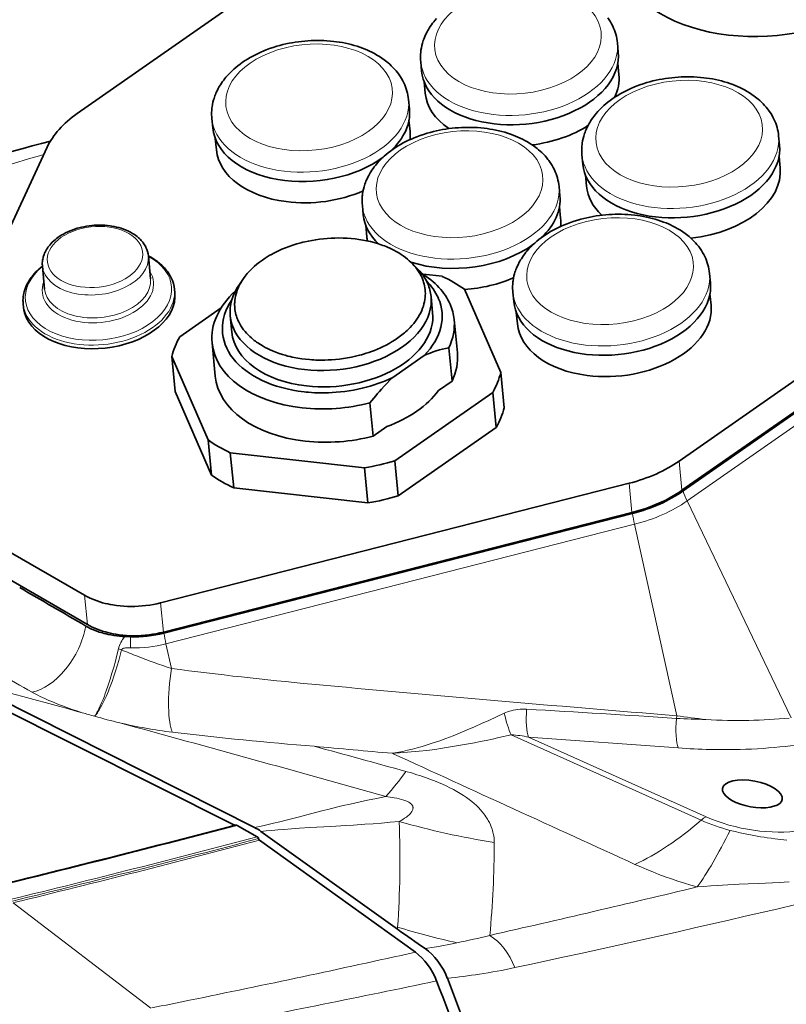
# Model space of a CAD drawing. Extents: x -672 to 7836, y -4841 to 1047.
# Tile 48 of 80: x 4647 to 4698, y -4324 to -4259. Entities that reach past the tile are written whole.
import ezdxf

# ---------------------------------------------------------------- set-up
doc = ezdxf.new("R2010")
doc.units = 0

msp = doc.modelspace()

# ---------------------------------------------------------------- linework, layer by layer
at = {"color": 7, "lineweight": 35}
for p, q in [((4650.964844, -4265.597656), (4671.358398, -4251.348145)), ((4686.499023, -4260.949219), (4686.558105, -4261.564453)), ((4673.558594, -4262.192871), (4673.617676, -4262.808105)), ((4686.599121, -4263.036133), (4686.527344, -4262.291504)), ((4673.85791, -4264.260254), (4673.786133, -4263.513184)), ((4672.760742, -4264.683105), (4672.819824, -4265.298828)), ((4659.820313, -4265.926758), (4659.879395, -4266.541992)), ((4672.86084, -4266.77002), (4672.789063, -4266.025391)), ((4660.119629, -4267.994141), (4660.047852, -4267.24707)), ((4697.105469, -4267.072754), (4697.164551, -4267.688477)), ((4639.593262, -4288.054199), (4648.989258, -4267.817871)), ((4684.165039, -4268.316406), (4684.224121, -4268.931641)), ((4697.205566, -4269.159668), (4697.134277, -4268.415039)), ((4684.464355, -4270.383789), (4684.392578, -4269.636719)), ((4682.660156, -4270.398926), (4682.719238, -4271.01416)), ((4669.719727, -4271.64209), (4669.778809, -4272.257813)), ((4682.760254, -4272.48584), (4682.688965, -4271.740723)), ((4670.019043, -4273.709961), (4669.947266, -4272.962891)), ((4710.956543, -4274.209961), (4690.562988, -4288.459473)), ((4655.643555, -4274.966309), (4655.788574, -4276.473633)), ((4648.675781, -4275.635742), (4648.820313, -4277.143066)), ((4672.922852, -4275.387695), (4673.262207, -4275.717773)), ((4661.897461, -4276.450684), (4661.629883, -4276.834961)), ((4673.713867, -4276.165527), (4674.979004, -4276.307129)), ((4711.141113, -4276.133301), (4690.747559, -4290.382813)), ((4690.825195, -4290.427734), (4711.21875, -4276.178223)), ((4692.55957, -4276.114258), (4692.619141, -4276.729492)), ((4657.361328, -4277.162109), (4657.384277, -4277.399902)), ((4676.437988, -4277.149414), (4678.827637, -4282.641602)), ((4674.242188, -4277.628906), (4674.345703, -4278.706055)), ((4679.619141, -4277.35791), (4679.678711, -4277.973145)), ((4692.659668, -4278.201172), (4692.588379, -4277.456543)), ((4647.407227, -4278.118652), (4647.430176, -4278.356445)), ((4657.713379, -4280.278809), (4660.433105, -4278.378418)), ((4661.03125, -4278.897949), (4661.134766, -4279.975098)), ((4675.758789, -4279.152344), (4675.970215, -4281.349121)), ((4679.918457, -4279.425293), (4679.84668, -4278.678223)), ((4659.832031, -4280.682129), (4660.042969, -4282.875977)), ((4675.619141, -4283.197266), (4675.408691, -4281.004883)), ((4659.576172, -4287.069336), (4657.186523, -4281.577637)), ((4657.186523, -4281.577637), (4657.408203, -4283.885254)), ((4671.729004, -4282.959961), (4673.79248, -4281.518066)), ((4678.827637, -4282.641602), (4679.049316, -4284.949219)), ((4674.726563, -4283.821289), (4675.619141, -4283.197266)), ((4659.797852, -4289.377441), (4657.408203, -4283.885254)), ((4678.300781, -4283.94043), (4671.855469, -4288.443359)), ((4678.300781, -4283.94043), (4678.522461, -4286.248047)), ((4670.223633, -4284.627441), (4670.434082, -4286.820313)), ((4670.434082, -4286.820313), (4671.329102, -4286.194824)), ((4678.522461, -4286.248047), (4672.077148, -4290.751465)), ((4659.576172, -4287.069336), (4659.797852, -4289.377441)), ((4669.870117, -4288.900391), (4661.034668, -4287.911621)), ((4661.034668, -4287.911621), (4661.256348, -4290.219727)), ((4669.870117, -4288.900391), (4670.091797, -4291.208496)), ((4671.855469, -4288.443359), (4672.077148, -4290.751465)), ((4687.270508, -4289.919922), (4656.448242, -4297.785156)), ((4670.091797, -4291.208496), (4661.256348, -4290.219727)), ((4687.455566, -4291.843262), (4656.632813, -4299.708496)), ((4687.487793, -4291.908203), (4656.665039, -4299.773438)), ((4651.454102, -4297.288086), (4646.150391, -4294.226074)), ((4651.638672, -4299.211426), (4646.335449, -4296.149414)), ((4654.299805, -4300.009277), (4654.094238, -4300)), ((4654.466309, -4300.015137), (4654.299805, -4300.009277)), ((4661.311035, -4312.398438), (4639.952148, -4301.699707)), ((4662.62793, -4312.560547), (4643.458984, -4302.909668)), ((4661.489258, -4312.42041), (4662.804199, -4313.179199)), ((4672.032227, -4319.257324), (4663.052246, -4312.818359)), ((4673.206543, -4320.769531), (4662.96582, -4313.401367))]:
    msp.add_line(p, q, dxfattribs=at)
at = {"color": 7, "lineweight": 13}
for p, q in [((4711.477051, -4276.833008), (4691.083008, -4291.08252)), ((4690.562988, -4288.459473), (4690.747559, -4290.382813)), ((4687.270508, -4289.919922), (4687.455566, -4291.843262)), ((4691.083008, -4291.08252), (4697.928711, -4305.351563)), ((4687.625488, -4292.616211), (4656.803223, -4300.481445)), ((4687.625488, -4292.616211), (4690.399414, -4305.210449)), ((4651.454102, -4297.288086), (4651.638672, -4299.211426)), ((4656.448242, -4297.785156), (4656.632813, -4299.708496)), ((4656.803223, -4300.481445), (4657.160156, -4302.102539)), ((4653.885254, -4300.878418), (4653.674316, -4300.819336)), ((4654.333008, -4300.73584), (4654.478027, -4300.737305)), ((4690.399414, -4305.210449), (4690.381836, -4305.381836)), ((4692.006348, -4312.085449), (4679.52002, -4306.470703)), ((4692.330566, -4311.860352), (4680.655273, -4306.618652)), ((4680.655273, -4306.618652), (4690.498535, -4307.328613)), ((4655.796387, -4324.437988), (4646.748535, -4317.516602)), ((4674.013184, -4320.504395), (4673.846191, -4320.527832))]:
    msp.add_line(p, q, dxfattribs=at)
at = {"color": 7, "lineweight": 35}
for points in [[(4674.60791, -4259.341797), (4674.484863, -4259.482422), (4674.423828, -4259.556641), (4674.342773, -4259.660156), (4674.264648, -4259.765625), (4674.19043, -4259.873047), (4674.119629, -4259.981445), (4674.071289, -4260.060547), (4674.024902, -4260.140137), (4673.97998, -4260.220703), (4673.900391, -4260.376953), (4673.830566, -4260.528809), (4673.798828, -4260.605469), (4673.763672, -4260.695801), (4673.730957, -4260.786621), (4673.700684, -4260.87793), (4673.67334, -4260.970215), (4673.634277, -4261.120117), (4673.602051, -4261.271484), (4673.575195, -4261.432129), (4673.564941, -4261.513184), (4673.557129, -4261.59375), (4673.549805, -4261.685547), (4673.54541, -4261.776855), (4673.543945, -4261.868652), (4673.544922, -4261.960449), (4673.549805, -4262.07666), (4673.558594, -4262.192871)], [(4686.189941, -4259.845215), (4686.118652, -4259.703125), (4686.043457, -4259.569824), (4685.962402, -4259.439453), (4685.875977, -4259.311523)], [(4672.452148, -4263.579102), (4672.380371, -4263.4375), (4672.305176, -4263.303711), (4672.224121, -4263.17334), (4672.137695, -4263.04541), (4672.092285, -4262.98291), (4672.028809, -4262.899414), (4671.93457, -4262.783203), (4671.835938, -4262.67041), (4671.73291, -4262.561035), (4671.625488, -4262.45459), (4671.519531, -4262.355957), (4671.409668, -4262.260742), (4671.327148, -4262.192383), (4671.242676, -4262.125977), (4671.15625, -4262.061523), (4670.993164, -4261.946289), (4670.839844, -4261.845703), (4670.681641, -4261.75), (4670.519043, -4261.658691), (4670.348633, -4261.569824), (4670.200684, -4261.498047), (4670.049805, -4261.430176), (4669.896484, -4261.365234), (4669.740723, -4261.304199), (4669.558594, -4261.237793), (4669.373047, -4261.17627), (4669.18457, -4261.119141), (4668.993652, -4261.066406), (4668.800293, -4261.018555), (4668.604492, -4260.975098), (4668.406738, -4260.936523), (4668.206543, -4260.902344), (4668.022461, -4260.875), (4667.836914, -4260.851563), (4667.614746, -4260.828613), (4667.391602, -4260.811523), (4667.18457, -4260.800293), (4666.977051, -4260.793457), (4666.768555, -4260.791504), (4666.560059, -4260.793945), (4666.351074, -4260.80127), (4666.14209, -4260.812988), (4665.933105, -4260.829102), (4665.724609, -4260.849609), (4665.516602, -4260.875), (4665.30957, -4260.904785), (4665.103516, -4260.938965), (4664.898438, -4260.977539), (4664.694824, -4261.020508), (4664.492676, -4261.067871), (4664.29248, -4261.119629), (4664.09375, -4261.175781), (4663.848145, -4261.251953), (4663.620605, -4261.32959), (4663.396973, -4261.413086), (4663.22998, -4261.480469), (4663.04541, -4261.55957), (4662.86377, -4261.642578), (4662.686035, -4261.729492), (4662.51123, -4261.820801), (4662.340332, -4261.916016), (4662.172852, -4262.015137), (4662.009766, -4262.117676), (4661.844727, -4262.229004), (4661.677734, -4262.348633), (4661.527832, -4262.463867), (4661.39502, -4262.572266), (4661.260254, -4262.688965), (4661.124512, -4262.814453), (4660.994629, -4262.943359), (4660.869629, -4263.076172), (4660.746582, -4263.216797), (4660.685547, -4263.291016), (4660.604492, -4263.394531), (4660.526367, -4263.5), (4660.452148, -4263.606934), (4660.381348, -4263.71582), (4660.333008, -4263.794434), (4660.286621, -4263.874023), (4660.241699, -4263.95459), (4660.162109, -4264.11084), (4660.092285, -4264.262695), (4660.060547, -4264.339844), (4660.025391, -4264.429688), (4659.992676, -4264.520508), (4659.962402, -4264.612305), (4659.935059, -4264.704102), (4659.895996, -4264.854492), (4659.86377, -4265.005371), (4659.837402, -4265.166504), (4659.827148, -4265.24707), (4659.818848, -4265.328125), (4659.811523, -4265.419434), (4659.807617, -4265.51123), (4659.805664, -4265.602539), (4659.806641, -4265.694336), (4659.811523, -4265.810547), (4659.820313, -4265.926758)], [(4696.796875, -4265.96875), (4696.725098, -4265.827148), (4696.649902, -4265.693359), (4696.569336, -4265.562988), (4696.482422, -4265.435059), (4696.4375, -4265.372559), (4696.373535, -4265.289063), (4696.279785, -4265.172852), (4696.181152, -4265.060547), (4696.077637, -4264.950684), (4695.970215, -4264.844238), (4695.864258, -4264.745605), (4695.754395, -4264.650391), (4695.671875, -4264.582031), (4695.587402, -4264.515625), (4695.501465, -4264.451172), (4695.338379, -4264.335938), (4695.18457, -4264.235352), (4695.026367, -4264.139648), (4694.86377, -4264.04834), (4694.693359, -4263.959473), (4694.54541, -4263.887695), (4694.39502, -4263.819824), (4694.241699, -4263.754883), (4694.085449, -4263.693848), (4693.90332, -4263.627441), (4693.717773, -4263.565918), (4693.529785, -4263.508789), (4693.338867, -4263.456055), (4693.14502, -4263.408203), (4692.949219, -4263.364746), (4692.751465, -4263.326172), (4692.551758, -4263.291992), (4692.367188, -4263.264648), (4692.181641, -4263.241211), (4691.959473, -4263.218262), (4691.736328, -4263.201172), (4691.529297, -4263.189941), (4691.321777, -4263.183105), (4691.113281, -4263.181152), (4690.904785, -4263.183594), (4690.695801, -4263.190918), (4690.486816, -4263.202637), (4690.277832, -4263.21875), (4690.069336, -4263.239258), (4689.861816, -4263.264648), (4689.654297, -4263.294434), (4689.448242, -4263.328613), (4689.243164, -4263.367188), (4689.039551, -4263.410156), (4688.837402, -4263.45752), (4688.637207, -4263.509277), (4688.438965, -4263.56543), (4688.192871, -4263.641602), (4687.965332, -4263.719238), (4687.741699, -4263.802734), (4687.574707, -4263.870117), (4687.390137, -4263.949219), (4687.208496, -4264.032227), (4687.030762, -4264.119141), (4686.855957, -4264.210449), (4686.685059, -4264.305664), (4686.518066, -4264.404785), (4686.354492, -4264.507324), (4686.189453, -4264.618652), (4686.022461, -4264.738281), (4685.873047, -4264.853516), (4685.739746, -4264.961914), (4685.60498, -4265.078613), (4685.469238, -4265.204102), (4685.339355, -4265.333008), (4685.214355, -4265.46582), (4685.091309, -4265.606445), (4685.030273, -4265.680664), (4684.949219, -4265.78418), (4684.871582, -4265.889648), (4684.796875, -4265.996582), (4684.726074, -4266.105469), (4684.677734, -4266.184082), (4684.631348, -4266.263672), (4684.586914, -4266.344238), (4684.506836, -4266.500488), (4684.4375, -4266.652344), (4684.405273, -4266.729492), (4684.370117, -4266.819336), (4684.337402, -4266.910156), (4684.307617, -4267.001953), (4684.279785, -4267.09375), (4684.240723, -4267.244141), (4684.208496, -4267.39502), (4684.182129, -4267.556152), (4684.171875, -4267.636719), (4684.163574, -4267.717773), (4684.156738, -4267.809082), (4684.152344, -4267.900879), (4684.150391, -4267.992676), (4684.151367, -4268.083984), (4684.15625, -4268.200195), (4684.165039, -4268.316406)], [(4682.351563, -4269.294922), (4682.279785, -4269.152832), (4682.20459, -4269.019531), (4682.124023, -4268.888672), (4682.037109, -4268.76123), (4681.992188, -4268.698242), (4681.928223, -4268.614746), (4681.834473, -4268.499023), (4681.73584, -4268.38623), (4681.632324, -4268.276367), (4681.524902, -4268.169922), (4681.418945, -4268.071289), (4681.309082, -4267.976074), (4681.226563, -4267.908203), (4681.14209, -4267.841797), (4681.055664, -4267.776855), (4680.893066, -4267.661621), (4680.739258, -4267.561035), (4680.581055, -4267.465332), (4680.418457, -4267.374023), (4680.248047, -4267.285156), (4680.100098, -4267.213867), (4679.949707, -4267.145508), (4679.795898, -4267.081055), (4679.640137, -4267.019531), (4679.458008, -4266.953125), (4679.272461, -4266.891602), (4679.084473, -4266.834473), (4678.893066, -4266.782227), (4678.699707, -4266.733887), (4678.503906, -4266.69043), (4678.306152, -4266.651855), (4678.106445, -4266.617676), (4677.921875, -4266.590332), (4677.736328, -4266.566895), (4677.51416, -4266.543945), (4677.291016, -4266.526855), (4677.083984, -4266.515625), (4676.876465, -4266.508789), (4676.667969, -4266.506836), (4676.459473, -4266.509766), (4676.250488, -4266.516602), (4676.041504, -4266.52832), (4675.83252, -4266.544434), (4675.624023, -4266.56543), (4675.416504, -4266.590332), (4675.208984, -4266.620117), (4675.00293, -4266.654297), (4674.797852, -4266.692871), (4674.594238, -4266.73584), (4674.39209, -4266.783203), (4674.191895, -4266.834961), (4673.993652, -4266.891113), (4673.747559, -4266.967285), (4673.52002, -4267.044922), (4673.296387, -4267.128418), (4673.129395, -4267.195801), (4672.944824, -4267.274902), (4672.763184, -4267.35791), (4672.585449, -4267.445313), (4672.410645, -4267.536133), (4672.239746, -4267.631348), (4672.072754, -4267.730469), (4671.90918, -4267.833008), (4671.744141, -4267.944336), (4671.577148, -4268.064453), (4671.427734, -4268.179199), (4671.294434, -4268.287598), (4671.159668, -4268.404297), (4671.023926, -4268.529785), (4670.894043, -4268.658691), (4670.769043, -4268.791504), (4670.645996, -4268.932129), (4670.584961, -4269.006348), (4670.503906, -4269.109863), (4670.42627, -4269.215332), (4670.351563, -4269.322266), (4670.280762, -4269.431152), (4670.232422, -4269.509766), (4670.186035, -4269.589355), (4670.141602, -4269.669922), (4670.061523, -4269.826172), (4669.992188, -4269.978516), (4669.959961, -4270.055176), (4669.924805, -4270.145508), (4669.89209, -4270.236328), (4669.862305, -4270.327637), (4669.834473, -4270.419922), (4669.79541, -4270.569824), (4669.763184, -4270.721191), (4669.736816, -4270.881836), (4669.726563, -4270.962402), (4669.718262, -4271.043457), (4669.711426, -4271.134766), (4669.707031, -4271.226563), (4669.705078, -4271.318359), (4669.706055, -4271.410156), (4669.710938, -4271.526367), (4669.719727, -4271.64209)], [(4692.250977, -4275.010254), (4692.179199, -4274.868164), (4692.104004, -4274.734863), (4692.023438, -4274.604004), (4691.937012, -4274.476563), (4691.891602, -4274.414063), (4691.827637, -4274.330078), (4691.733887, -4274.214355), (4691.635254, -4274.101563), (4691.531738, -4273.991699), (4691.424316, -4273.885254), (4691.318359, -4273.787109), (4691.208496, -4273.691406), (4691.125977, -4273.623535), (4691.041504, -4273.557129), (4690.955566, -4273.492188), (4690.79248, -4273.376953), (4690.638672, -4273.276855), (4690.480469, -4273.180664), (4690.317871, -4273.089355), (4690.147461, -4273.000977), (4689.999512, -4272.929199), (4689.849121, -4272.86084), (4689.695801, -4272.796387), (4689.539551, -4272.734863), (4689.357422, -4272.668945), (4689.171875, -4272.606934), (4688.983887, -4272.549805), (4688.792969, -4272.497559), (4688.599609, -4272.449707), (4688.403809, -4272.40625), (4688.205566, -4272.367188), (4688.005859, -4272.333008), (4687.821289, -4272.305664), (4687.635742, -4272.282715), (4687.414063, -4272.259766), (4687.19043, -4272.242188), (4686.983398, -4272.230957), (4686.775879, -4272.224609), (4686.567383, -4272.222656), (4686.358887, -4272.225098), (4686.149902, -4272.231934), (4685.940918, -4272.243652), (4685.731934, -4272.259766), (4685.523926, -4272.280762), (4685.315918, -4272.306152), (4685.108887, -4272.335449), (4684.902344, -4272.369629), (4684.697754, -4272.408203), (4684.493652, -4272.45166), (4684.291504, -4272.499023), (4684.091309, -4272.550781), (4683.893066, -4272.606445), (4683.646973, -4272.683105), (4683.419922, -4272.760742), (4683.195801, -4272.844238), (4683.028809, -4272.911133), (4682.844238, -4272.990234), (4682.662598, -4273.073242), (4682.484863, -4273.160645), (4682.310059, -4273.251953), (4682.13916, -4273.34668), (4681.972168, -4273.445801), (4681.809082, -4273.548828), (4681.643555, -4273.659668), (4681.476563, -4273.779785), (4681.327148, -4273.894531), (4681.193848, -4274.00293), (4681.059082, -4274.120117), (4680.923828, -4274.245117), (4680.793457, -4274.374512), (4680.668945, -4274.506836), (4680.545898, -4274.647461), (4680.484375, -4274.72168), (4680.40332, -4274.825195), (4680.325684, -4274.930664), (4680.250977, -4275.038086), (4680.180176, -4275.146484), (4680.131836, -4275.225586), (4680.085449, -4275.305176), (4680.041016, -4275.385254), (4679.960938, -4275.541504), (4679.891602, -4275.693848), (4679.859375, -4275.770508), (4679.824219, -4275.86084), (4679.791504, -4275.95166), (4679.761719, -4276.042969), (4679.733887, -4276.135254), (4679.694824, -4276.285156), (4679.662598, -4276.436523), (4679.63623, -4276.597168), (4679.625977, -4276.678223), (4679.617676, -4276.758789), (4679.61084, -4276.850586), (4679.606445, -4276.941895), (4679.604492, -4277.033691), (4679.605469, -4277.125488), (4679.610352, -4277.241699), (4679.619141, -4277.35791)], [(4655.487305, -4274.408203), (4655.46875, -4274.370605), (4655.432129, -4274.301758), (4655.39209, -4274.234375), (4655.349121, -4274.167969), (4655.303223, -4274.103516), (4655.270508, -4274.060059), (4655.22168, -4274), (4655.170898, -4273.941895), (4655.117188, -4273.884766), (4655.061035, -4273.829102), (4655.005371, -4273.777832), (4654.904297, -4273.691895), (4654.814453, -4273.622559), (4654.728027, -4273.561523), (4654.604492, -4273.482422), (4654.475098, -4273.408203), (4654.383789, -4273.36084), (4654.304688, -4273.322266), (4654.223633, -4273.285645), (4654.140625, -4273.250977), (4654.007324, -4273.199707), (4653.857422, -4273.148438), (4653.703613, -4273.103027), (4653.545898, -4273.062988), (4653.385742, -4273.02832), (4653.222168, -4272.999023), (4653.121094, -4272.984375), (4652.958984, -4272.964844), (4652.775391, -4272.949707), (4652.60498, -4272.941406), (4652.433594, -4272.938477), (4652.261719, -4272.941406), (4652.089355, -4272.950195), (4651.916992, -4272.964844), (4651.745605, -4272.984375), (4651.575195, -4273.009766), (4651.405762, -4273.041016), (4651.238281, -4273.077148), (4651.073242, -4273.118652), (4650.964355, -4273.149414), (4650.788086, -4273.205078), (4650.623535, -4273.26416), (4650.491699, -4273.315918), (4650.341309, -4273.381836), (4650.195313, -4273.452148), (4650.054199, -4273.526855), (4649.91748, -4273.606445), (4649.786133, -4273.690918), (4649.694824, -4273.753906), (4649.606934, -4273.819824), (4649.53418, -4273.876953), (4649.427246, -4273.96875), (4649.319824, -4274.069336), (4649.219727, -4274.173828), (4649.154785, -4274.248047), (4649.080078, -4274.341797), (4649.039551, -4274.396484), (4649.000488, -4274.452637), (4648.938477, -4274.550293), (4648.891113, -4274.633301), (4648.850098, -4274.713867), (4648.814453, -4274.791992), (4648.779785, -4274.87793), (4648.748047, -4274.970703), (4648.733887, -4275.017578), (4648.713867, -4275.094238), (4648.697754, -4275.170898), (4648.684082, -4275.252441), (4648.674805, -4275.333984), (4648.668945, -4275.42627), (4648.668457, -4275.518555), (4648.670898, -4275.577148), (4648.675781, -4275.635742)], [(4672.922363, -4275.387207), (4672.805664, -4275.27832), (4672.681641, -4275.171387), (4672.550293, -4275.066895), (4672.411133, -4274.964844), (4672.265137, -4274.865234), (4672.112305, -4274.768555), (4671.952148, -4274.675293), (4671.785156, -4274.585449), (4671.654785, -4274.520508), (4671.520508, -4274.45752), (4671.382813, -4274.396484), (4671.277344, -4274.353027), (4671.169922, -4274.310059), (4671.060547, -4274.269043), (4670.949707, -4274.229492), (4670.722168, -4274.154785), (4670.488281, -4274.086426), (4670.248535, -4274.024902), (4670.003418, -4273.969727), (4669.75293, -4273.921387), (4669.498535, -4273.880371), (4669.240234, -4273.846191), (4668.978516, -4273.819824), (4668.714844, -4273.800293), (4668.449219, -4273.788574), (4668.182129, -4273.78418), (4667.915039, -4273.786621), (4667.660645, -4273.796387), (4667.406738, -4273.8125), (4667.154297, -4273.834961), (4666.90332, -4273.86377), (4666.655273, -4273.898438), (4666.410156, -4273.939453), (4666.168457, -4273.98584), (4665.930664, -4274.038086), (4665.796387, -4274.070313), (4665.664063, -4274.104004), (4665.40332, -4274.176758), (4665.149902, -4274.255371), (4664.903809, -4274.339844), (4664.665039, -4274.430176), (4664.43457, -4274.524902), (4664.252441, -4274.605469), (4664.076172, -4274.688965), (4663.905273, -4274.775391), (4663.741211, -4274.863281), (4663.600098, -4274.943359), (4663.463867, -4275.025391), (4663.33252, -4275.10791), (4663.237305, -4275.170898), (4663.14502, -4275.234375)], [(4657.148926, -4276.404785), (4657.100098, -4276.307617), (4657.044922, -4276.209961), (4656.985352, -4276.11377), (4656.920898, -4276.019531), (4656.847656, -4275.921875), (4656.775879, -4275.833984), (4656.699707, -4275.748047), (4656.620117, -4275.664551), (4656.522949, -4275.570801), (4656.445313, -4275.500488), (4656.376953, -4275.442383), (4656.308594, -4275.387695), (4656.239258, -4275.333984), (4656.103027, -4275.236816), (4655.977539, -4275.154297), (4655.84668, -4275.075684), (4655.711914, -4275.000488), (4655.642578, -4274.964355)], [(4648.674805, -4275.634766), (4648.544434, -4275.740723), (4648.446777, -4275.826172), (4648.342773, -4275.922852), (4648.243652, -4276.021973), (4648.148926, -4276.123535), (4648.046875, -4276.242676), (4647.993164, -4276.309082), (4647.936035, -4276.384277), (4647.882324, -4276.459473), (4647.830078, -4276.537109), (4647.750977, -4276.665527), (4647.682129, -4276.790039), (4647.628906, -4276.897949), (4647.583008, -4277.003418), (4647.533691, -4277.130859), (4647.51123, -4277.197754), (4647.475098, -4277.321289), (4647.449707, -4277.424805), (4647.429199, -4277.532715), (4647.412598, -4277.647949), (4647.401855, -4277.767578), (4647.397461, -4277.894531), (4647.397949, -4277.95752), (4647.400879, -4278.038086), (4647.407227, -4278.118652)], [(4661.896973, -4276.451172), (4661.804688, -4276.590332), (4661.719727, -4276.731934), (4661.64209, -4276.876465), (4661.605957, -4276.949707), (4661.571777, -4277.023926), (4661.529297, -4277.123047), (4661.490723, -4277.223145), (4661.456055, -4277.324219), (4661.414063, -4277.463867), (4661.379883, -4277.604492), (4661.353516, -4277.746094), (4661.334473, -4277.888184), (4661.323242, -4278.03125), (4661.320801, -4278.102539), (4661.319824, -4278.174316), (4661.322754, -4278.28125), (4661.330078, -4278.388672), (4661.342285, -4278.495117), (4661.358887, -4278.602051), (4661.379883, -4278.708008), (4661.405273, -4278.813477), (4661.435547, -4278.918457), (4661.470215, -4279.022949), (4661.496094, -4279.091309), (4661.523438, -4279.159668), (4661.553223, -4279.228516), (4661.584961, -4279.296387), (4661.654297, -4279.430176), (4661.730957, -4279.562012), (4661.81543, -4279.690918), (4661.907227, -4279.817383), (4662.006348, -4279.941406), (4662.102051, -4280.050781), (4662.203125, -4280.157715), (4662.30957, -4280.26123), (4662.421387, -4280.362305), (4662.537598, -4280.460449), (4662.612305, -4280.519531), (4662.688965, -4280.577637), (4662.768066, -4280.635254), (4662.848633, -4280.691406), (4663.01416, -4280.799316), (4663.185547, -4280.901855), (4663.336426, -4280.984863), (4663.491211, -4281.064453), (4663.649414, -4281.139648), (4663.810547, -4281.210938), (4663.918945, -4281.255859), (4664.029297, -4281.299316), (4664.140137, -4281.340332), (4664.251953, -4281.379883), (4664.478027, -4281.453613), (4664.643555, -4281.50293), (4664.810547, -4281.547852), (4664.978516, -4281.589355), (4665.104492, -4281.617676), (4665.230469, -4281.644531), (4665.48291, -4281.691406), (4665.734863, -4281.730469), (4665.98584, -4281.762207)], [(4665.98584, -4281.762207), (4666.251953, -4281.788086), (4666.388672, -4281.79834), (4666.527344, -4281.806641), (4666.666992, -4281.812988), (4666.808105, -4281.817383), (4667.023438, -4281.819824), (4667.242676, -4281.817383), (4667.464355, -4281.810547), (4667.688965, -4281.797852), (4667.94873, -4281.776855), (4668.210938, -4281.749023), (4668.475098, -4281.713379), (4668.740234, -4281.67041), (4669.006348, -4281.620117), (4669.271973, -4281.561523), (4669.536133, -4281.495605), (4669.66748, -4281.459961), (4669.797852, -4281.422363), (4669.971191, -4281.368652), (4670.143066, -4281.312012), (4670.312988, -4281.252441), (4670.514648, -4281.175781), (4670.713379, -4281.094727), (4670.908691, -4281.009277), (4671.100098, -4280.918945), (4671.287109, -4280.824707), (4671.489746, -4280.714844), (4671.686035, -4280.600098), (4671.875977, -4280.480469), (4672.059082, -4280.355957), (4672.234863, -4280.227539), (4672.402344, -4280.095215), (4672.483398, -4280.027832), (4672.562012, -4279.959473), (4672.664063, -4279.866699), (4672.761719, -4279.772949), (4672.855957, -4279.677734), (4672.980957, -4279.541992), (4673.097656, -4279.404785), (4673.206543, -4279.265625), (4673.306641, -4279.125), (4673.398926, -4278.983398), (4673.482422, -4278.84082), (4673.557617, -4278.697754), (4673.624512, -4278.554199), (4673.682617, -4278.411133), (4673.73291, -4278.267578), (4673.774414, -4278.125), (4673.808105, -4277.98291), (4673.833984, -4277.841797), (4673.851563, -4277.702148), (4673.861816, -4277.563965), (4673.864746, -4277.427246), (4673.86084, -4277.303223), (4673.851074, -4277.180664), (4673.835938, -4277.060547), (4673.814941, -4276.941895), (4673.788574, -4276.825684), (4673.769531, -4276.754395), (4673.748535, -4276.683594), (4673.726074, -4276.61377), (4673.701172, -4276.544434), (4673.646484, -4276.40918)], [(4665.888184, -4283.905762), (4666.031738, -4283.920898), (4666.177246, -4283.934082), (4666.374023, -4283.94873), (4666.574219, -4283.959961), (4666.777344, -4283.967773), (4667.009766, -4283.97168), (4667.245117, -4283.971191), (4667.483887, -4283.965332), (4667.725586, -4283.95459), (4668.004395, -4283.935547), (4668.286133, -4283.90918), (4668.569336, -4283.875977), (4668.854492, -4283.834961), (4669.140625, -4283.786133), (4669.42627, -4283.72998), (4669.711914, -4283.666016), (4669.973633, -4283.600098), (4670.233887, -4283.527832), (4670.491699, -4283.449219), (4670.74707, -4283.36377), (4670.998535, -4283.272461), (4671.246582, -4283.174316), (4671.490234, -4283.070313), (4671.729004, -4282.959961)], [(4670.223633, -4284.627441), (4670.472168, -4284.319336), (4670.598145, -4284.167969), (4670.724121, -4284.019531), (4670.847656, -4283.876953), (4670.972168, -4283.737305), (4671.160156, -4283.532227), (4671.349121, -4283.333984), (4671.538574, -4283.143066), (4671.729004, -4282.959961)], [(4656.448242, -4297.785156), (4656.211914, -4297.841309), (4655.972168, -4297.890137), (4655.730469, -4297.931641), (4655.486816, -4297.96582), (4655.242188, -4297.992188), (4654.996582, -4298.01123), (4654.750977, -4298.021973), (4654.505859, -4298.025391), (4654.262207, -4298.020996), (4654.020508, -4298.008789), (4653.780762, -4297.98877), (4653.543945, -4297.961426), (4653.426758, -4297.944824), (4653.310547, -4297.92627), (4653.138184, -4297.89502), (4652.968262, -4297.859375), (4652.800781, -4297.819824), (4652.636719, -4297.775879), (4652.452637, -4297.721191), (4652.272949, -4297.661133), (4652.098633, -4297.596191), (4651.928711, -4297.526367), (4651.764648, -4297.45166), (4651.606445, -4297.37207), (4651.454102, -4297.288086)], [(4656.632813, -4299.708496), (4656.396484, -4299.764648), (4656.157227, -4299.813965), (4655.915039, -4299.855469), (4655.671387, -4299.88916), (4655.426758, -4299.915527), (4655.181152, -4299.93457), (4654.935547, -4299.945313), (4654.690918, -4299.94873), (4654.447266, -4299.944336), (4654.205078, -4299.932129), (4653.965332, -4299.912109), (4653.728516, -4299.884766), (4653.611328, -4299.868164), (4653.495117, -4299.849609), (4653.322754, -4299.818359), (4653.152832, -4299.782715), (4652.98584, -4299.743164), (4652.821289, -4299.699219), (4652.637207, -4299.644531), (4652.458008, -4299.584473), (4652.283203, -4299.519531), (4652.11377, -4299.449707), (4651.949707, -4299.375), (4651.791016, -4299.29541), (4651.638672, -4299.211426)], [(4651.528809, -4299.311035), (4651.668457, -4299.388672), (4651.82373, -4299.467773), (4651.908203, -4299.507813), (4651.999023, -4299.547852), (4652.147949, -4299.608887), (4652.314941, -4299.670898), (4652.413574, -4299.704102), (4652.520508, -4299.737793), (4652.620117, -4299.76709), (4652.729004, -4299.796875), (4652.860352, -4299.82959), (4653.007813, -4299.862793), (4653.180664, -4299.896973), (4653.382324, -4299.930176)]]:
    msp.add_lwpolyline(points, dxfattribs=at)
at = {"color": 7, "lineweight": 13}
for points in [[(4653.674316, -4300.819336), (4653.57666, -4301.219727), (4653.472168, -4301.620605), (4653.362793, -4302.02002), (4653.248047, -4302.416016), (4653.128418, -4302.806641), (4653.004395, -4303.19043), (4652.876465, -4303.563965), (4652.8125, -4303.741699), (4652.748047, -4303.915527), (4652.660645, -4304.140137), (4652.572266, -4304.355957), (4652.483887, -4304.560059), (4652.39502, -4304.750488), (4652.347168, -4304.84668), (4652.299805, -4304.937012), (4652.259766, -4305.008789), (4652.220215, -4305.076172), (4652.164063, -4305.165039), (4652.108887, -4305.241211)], [(4653.885254, -4300.878418), (4653.796875, -4301.227539), (4653.70166, -4301.577148), (4653.600098, -4301.925781), (4653.492676, -4302.271484), (4653.380371, -4302.613281), (4653.262695, -4302.950195), (4653.139648, -4303.280762), (4653.07666, -4303.442383), (4653.012695, -4303.602051), (4652.890137, -4303.891602), (4652.827637, -4304.032227), (4652.76416, -4304.169922), (4652.678711, -4304.34668), (4652.592285, -4304.516113), (4652.505371, -4304.675781), (4652.417969, -4304.824707), (4652.331055, -4304.960938), (4652.288086, -4305.023438), (4652.245117, -4305.082031), (4652.17627, -4305.167969), (4652.142578, -4305.206055), (4652.108887, -4305.241211)], [(4653.885254, -4300.878418), (4653.890625, -4300.858887), (4653.899902, -4300.841309), (4653.911133, -4300.82666), (4653.924805, -4300.813965), (4653.942871, -4300.80127), (4653.962891, -4300.790527), (4654.000488, -4300.774902), (4654.040039, -4300.763672), (4654.080078, -4300.755371), (4654.133301, -4300.74707), (4654.187012, -4300.741699), (4654.258301, -4300.737793), (4654.333008, -4300.73584)], [(4647.989746, -4303.65332), (4648.240723, -4303.788574), (4648.383301, -4303.862305), (4648.534668, -4303.937988), (4648.678711, -4304.007813), (4648.832031, -4304.080078), (4649.098145, -4304.200195), (4649.397949, -4304.329102), (4649.73291, -4304.465332), (4649.992676, -4304.56543), (4650.286133, -4304.67334), (4650.622559, -4304.791504), (4650.937988, -4304.895996), (4651.299316, -4305.009766)], [(4679.060547, -4305.04248), (4678.547852, -4305.283203), (4678.041504, -4305.51709), (4677.568359, -4305.732422), (4677.100098, -4305.939941), (4676.623535, -4306.145508), (4676.152344, -4306.342285), (4675.685547, -4306.529297), (4675.453613, -4306.619141), (4675.222656, -4306.706055), (4674.807129, -4306.857422), (4674.595703, -4306.931152), (4674.385254, -4307.002441), (4674.18457, -4307.068359), (4673.984863, -4307.131836), (4673.659668, -4307.230469), (4673.335938, -4307.322266), (4673.01416, -4307.407227), (4672.694336, -4307.485352), (4672.375977, -4307.556152), (4672.119629, -4307.60791), (4671.86377, -4307.654785), (4671.693848, -4307.683594)], [(4679.060547, -4305.04248), (4679.169922, -4304.994141), (4679.279785, -4304.951172), (4679.390137, -4304.913574), (4679.500977, -4304.880859), (4679.575195, -4304.861328), (4679.649414, -4304.844238), (4679.797852, -4304.81543), (4679.946777, -4304.794434), (4680.092773, -4304.780762), (4680.238281, -4304.773438), (4680.383301, -4304.772949), (4680.52832, -4304.77832)], [(4679.52002, -4306.470703), (4678.700684, -4306.652344), (4678.276855, -4306.743164), (4677.855469, -4306.831543), (4677.472168, -4306.909668), (4677.091309, -4306.984863), (4676.5625, -4307.084961), (4676.036621, -4307.179199), (4675.51416, -4307.266602), (4674.996094, -4307.347168), (4674.480957, -4307.420898), (4673.968262, -4307.486816), (4673.458008, -4307.544922), (4673.200195, -4307.571777), (4672.942871, -4307.596191), (4672.693359, -4307.617676), (4672.444336, -4307.637207), (4672.162598, -4307.656738), (4671.880859, -4307.673828), (4671.693848, -4307.683594)], [(4672.587402, -4308.873047), (4672.95166, -4308.977051), (4673.314941, -4309.087402), (4673.496094, -4309.145508), (4673.67627, -4309.205566), (4673.944824, -4309.298828), (4674.211426, -4309.396484), (4674.474609, -4309.498535), (4674.734375, -4309.60498), (4674.987793, -4309.714844), (4675.237305, -4309.830078), (4675.480469, -4309.94873), (4675.71582, -4310.071289), (4675.940918, -4310.196289), (4676.158203, -4310.325195), (4676.366211, -4310.457031), (4676.563477, -4310.591309), (4676.744141, -4310.722656), (4676.914063, -4310.855469), (4677.073242, -4310.98877), (4677.22168, -4311.123047), (4677.359375, -4311.257324), (4677.487305, -4311.39209), (4677.605469, -4311.526855), (4677.713379, -4311.661133), (4677.786621, -4311.759277), (4677.854492, -4311.856934), (4677.917969, -4311.954102), (4677.961914, -4312.025391), (4678.003418, -4312.09668), (4678.042969, -4312.169434), (4678.080566, -4312.241699), (4678.147461, -4312.383789), (4678.205078, -4312.523926), (4678.254395, -4312.662598), (4678.285645, -4312.76416), (4678.3125, -4312.865234), (4678.335938, -4312.965332), (4678.350586, -4313.040039), (4678.362793, -4313.11377), (4678.381836, -4313.260742), (4678.393066, -4313.405273), (4678.396484, -4313.54834)], [(4671.258301, -4310.530762), (4670.655762, -4310.645508), (4670.063965, -4310.764648), (4669.482422, -4310.88916), (4668.911133, -4311.018555), (4668.466797, -4311.123535), (4668.027832, -4311.230469), (4667.448242, -4311.375488), (4667.064941, -4311.473633), (4666.301758, -4311.671875), (4665.594238, -4311.855957), (4665.23877, -4311.946777), (4664.702148, -4312.082031), (4664.296387, -4312.182129), (4663.88623, -4312.280273), (4663.262695, -4312.422852), (4662.946777, -4312.492676), (4662.62793, -4312.560547)], [(4671.258301, -4310.530762), (4671.402344, -4310.546875), (4671.543945, -4310.564941), (4671.678223, -4310.583984), (4671.80957, -4310.60498), (4671.98291, -4310.637207), (4672.147461, -4310.672852), (4672.302734, -4310.712891), (4672.445801, -4310.756836), (4672.513672, -4310.780273), (4672.578125, -4310.805176), (4672.637207, -4310.830078), (4672.692871, -4310.855957), (4672.769531, -4310.896973), (4672.837891, -4310.939941), (4672.896484, -4310.984375), (4672.945801, -4311.030273), (4672.967285, -4311.054199), (4672.98584, -4311.078613), (4673.001953, -4311.102539), (4673.016113, -4311.126465), (4673.03125, -4311.15918), (4673.04248, -4311.192383), (4673.049805, -4311.226074), (4673.053223, -4311.250977), (4673.054199, -4311.276367), (4673.050781, -4311.327637), (4673.040039, -4311.378418), (4673.025391, -4311.421875), (4673.006348, -4311.464844), (4672.982422, -4311.507813), (4672.962402, -4311.539551), (4672.939941, -4311.571777), (4672.888672, -4311.634766), (4672.836914, -4311.690918), (4672.779297, -4311.745605), (4672.716797, -4311.800293), (4672.666992, -4311.840332), (4672.614258, -4311.880371), (4672.501953, -4311.958496), (4672.388672, -4312.030273), (4672.268066, -4312.100098), (4672.141113, -4312.167969)], [(4672.141113, -4312.167969), (4671.560547, -4312.222168), (4670.973633, -4312.271484), (4670.42627, -4312.313477), (4669.875488, -4312.352539), (4669.135254, -4312.400391), (4668.639648, -4312.430664), (4667.645508, -4312.488281), (4666.723633, -4312.541992), (4666.263672, -4312.569824), (4665.57666, -4312.61377), (4665.064453, -4312.648926), (4664.555176, -4312.686523), (4664.155273, -4312.718262), (4663.757813, -4312.752441), (4663.403809, -4312.784668), (4663.052246, -4312.818359)], [(4697.650391, -4313.394043), (4697.259766, -4313.353516), (4696.846191, -4313.305176), (4696.606445, -4313.273926), (4696.356934, -4313.239258), (4696.14209, -4313.20752), (4695.921875, -4313.172852), (4695.59082, -4313.117188), (4695.251953, -4313.054688), (4694.908203, -4312.98584), (4694.573242, -4312.913086), (4694.239746, -4312.834473), (4693.90918, -4312.750488)], [(4691.749023, -4316.471191), (4691.324219, -4316.348145), (4690.901367, -4316.21875), (4690.47998, -4316.083984), (4690.061035, -4315.943359), (4689.645508, -4315.796875), (4689.233887, -4315.644531), (4688.82959, -4315.487793), (4688.428711, -4315.324707), (4688.034668, -4315.157227), (4687.65332, -4314.986816)], [(4697.806641, -4316.131836), (4697.475098, -4316.158691), (4697.141602, -4316.182129), (4696.693848, -4316.208984), (4696.242676, -4316.231445), (4695.790039, -4316.250977), (4695.099609, -4316.277344), (4694.509277, -4316.299316), (4694.211426, -4316.311523), (4693.75293, -4316.333008), (4693.415527, -4316.350586), (4693.080078, -4316.370117), (4692.634766, -4316.399902), (4692.191406, -4316.433594), (4691.749023, -4316.471191)], [(4675.940918, -4320.145996), (4675.398926, -4320.257813), (4674.958008, -4320.34375), (4674.595215, -4320.410156), (4674.287109, -4320.462402), (4674.013184, -4320.504395)]]:
    msp.add_lwpolyline(points, dxfattribs=at)
at = {"color": 7, "lineweight": 35}
for centre, radius, start, end in [((4683.228516, -4261.27002), 3.28652, 5.604909, 25.694764), ((4669.490234, -4265.004395), 3.28652, 5.604909, 25.694764), ((4693.834961, -4267.394043), 3.28652, 5.604909, 25.694764), ((4679.389648, -4270.719727), 3.28652, 5.604909, 25.694764), ((4653.991211, -4275.128906), 1.660187, 5.620013, 25.711422), ((4689.289063, -4276.435059), 3.28652, 5.604909, 25.694764), ((4670.699219, -4277.735352), 3.232651, 24.222923, 46.568353), ((4670.916016, -4278.192383), 3.409326, 24.220633, 46.529585), ((4655.118164, -4277.383789), 2.254079, 5.634015, 25.739498), ((4671.349609, -4279.246094), 3.693189, 24.152399, 45.532469), ((4671.51123, -4277.896973), 2.74412, 5.60841, 23.693846), ((4672.466797, -4279.475586), 3.308172, 5.60997, 23.693825), ((4676.594238, -4287.544434), 6.645669, 100.276534, 114.936279), ((4667.092285, -4272.584473), 12.443493, 263.816224, 284.575136), ((4667.302734, -4274.776855), 12.443691, 263.816299, 284.574884), ((4252.921875, -4979.856934), 788.689341, 59.641799, 60.007242), ((4654.700195, -4292.025879), 7.992904, 268.321485, 284.231421), ((4654.436035, -4292.830566), 7.177563, 261.559284, 267.270176), ((4431.265625, -3439.334961), 902.89275, 283.707504, 284.76675), ((4661.365234, -4312.29541), 0.116113, 242.118585, 285.579495), ((4661.427246, -4312.520996), 0.117862, 58.364834, 105.304769), ((4661.186035, -4315.411621), 3.194888, 54.252135, 63.169141), ((4662.691895, -4313.353027), 0.207369, 16.370666, 57.180247), ((4663.097168, -4313.231934), 0.21478, 196.940257, 232.26396), ((4740.229004, -4223.74707), 117.358657, 234.472311, 235.553584), ((4552.64209, -4370.025391), 131.562324, 13.362271, 21.187272), ((4552.148926, -4370.316406), 131.402168, 13.430343, 21.26529)]:
    msp.add_arc(centre, radius, start, end, dxfattribs=at)
at = {"color": 7, "lineweight": 13}
for centre, radius, start, end in [((4681.342773, -4384.248535), 120.439452, 105.692588, 109.091399), ((4655.571777, -4301.276855), 1.95216, 139.169885, 166.440222), ((4637.150879, -4300.664551), 17.327691, 359.758319, 2.14641), ((4709.276855, -4193.503906), 126.051498, 238.647892, 240.908576), ((4676.533691, -4246.410645), 58.988637, 247.421632, 248.509921), ((4668.236328, -4267.821289), 36.02677, 248.314195, 252.093967), ((4689.246094, -4057.218262), 246.976804, 262.535345, 264.692046), ((4218.986328, -5903.196777), 1655.62526, 74.863613, 75.144512), ((4855.169922, -2258.991455), 2052.842202, 264.72384, 265.396225), ((4658.948242, -4279.767578), 26.375778, 253.141895, 254.97104), ((4579.049805, -6041.222656), 1739.407018, 86.330231, 86.655423), ((4661.562988, -4272.789551), 33.801096, 253.757746, 256.651274), ((4159.032227, -6123.267578), 1883.717209, 74.221282, 74.773633), ((4661.045898, -4274.776367), 31.7482, 256.73157, 263.097852), ((4692.877441, -4265.537109), 39.923196, 266.416477, 269.181509), ((4696.772949, -4263.276855), 42.415065, 261.357841, 263.95638), ((4684.615234, -4077.688965), 230.239304, 263.169118, 265.500433), ((4679.265137, -4312.756348), 6.291975, 77.241236, 87.681631), ((4147.209961, -6213.268066), 1975.53605, 74.577087, 74.758579), ((4854.816406, -2256.054688), 2059.785191, 264.75586, 264.899465), ((4693.624512, -4264.230469), 43.211448, 265.851901, 268.656636), ((11161.441406, 9852.947266), 15576.915995, 245.378252, 245.442804), ((4656.97998, -4297.739746), 19.170675, 318.144454, 324.498558), ((4686.879395, -4260.231445), 53.987569, 254.157312, 260.959641), ((4696.97998, -4300.893555), 12.24774, 246.039441, 255.480825), ((4431.149414, -3439.202393), 903.019947, 283.707368, 284.76645), ((4431.335938, -3439.270996), 902.972961, 283.707347, 284.766723), ((4432.682129, -3440.103271), 902.894113, 283.70648, 284.765965), ((4432.659668, -3439.910156), 903.220456, 283.708802, 284.767707), ((4432.748047, -3440.172852), 903.066167, 283.710468, 284.769373), ((4614.992188, -4313.587402), 63.403598, 354.505937, 0.03536), ((4470.382813, -3346.81543), 997.194756, 282.120257, 284.158857), ((4460.613281, -3357.602051), 986.333648, 282.738669, 283.55263), ((4674.166016, -4319.267578), 2.1339, 175.831254, 179.718396), ((4687.851563, -4267.259277), 54.211208, 253.039627, 257.308065), ((4668.970703, -4284.220215), 36.595822, 280.980592, 284.45278), ((4465.32959, -3379.581543), 963.870942, 281.552381, 282.454759), ((4671.73584, -4284.452637), 38.180747, 278.561421, 282.128733), ((4671.293945, -4282.752441), 39.927359, 275.773638, 278.824923), ((4479.608398, -3390.721436), 952.119067, 280.900645, 281.817844), ((4598.124023, -4029.15918), 300.85843, 281.066509, 281.549028)]:
    msp.add_arc(centre, radius, start, end, dxfattribs=at)
at = {"color": 7, "lineweight": 35}
for centre, major_axis, ratio, start_param, end_param in [((4696.410645, -4254.145996), (-9.954102, -0.956543), 0.634537, 0.000039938, 3.141632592), ((4680.087891, -4262.186523), (-6.470215, -0.621582), 0.634537, 0.000031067, 3.141623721), ((4680.228516, -4263.648438), (-6.370605, -0.611816), 0.634537, 2.772374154, 3.141598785), ((4680.228516, -4263.648438), (-6.370605, -0.611816), 0.634537, 0.000006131, 0.653449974), ((4666.349609, -4265.92041), (-6.470215, -0.621582), 0.634537, 2.45082465, 3.141623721), ((4656.632324, -4268.867188), (7.974121, 0.759766), 0.634355, 2.299107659, 2.785956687), ((4666.349609, -4265.92041), (-6.470215, -0.621582), 0.634537, 0.000031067, 2.328961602), ((4666.490234, -4267.382324), (-6.370605, -0.611816), 0.634537, 3.007944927, 3.141598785), ((4680.228516, -4263.648438), (-6.370605, -0.611816), 0.634537, 1.613934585, 2.256505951), ((4674.412109, -4283.587891), (59.914062, 7.116699), 0.341683, 1.964034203, 2.14177732), ((4666.490234, -4267.382324), (-6.370605, -0.611816), 0.634537, 0.000006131, 1.227259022), ((4690.694336, -4268.310059), (-6.470215, -0.621582), 0.634537, 0.000031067, 3.141623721), ((4690.834961, -4269.771973), (-6.370605, -0.611816), 0.634537, 1.588503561, 3.141598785), ((4666.490234, -4267.382324), (-6.370605, -0.611816), 0.634537, 1.227259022, 2.049657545), ((4690.834961, -4269.771973), (-6.370605, -0.611816), 0.634537, 0.000006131, 0.512146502), ((4676.249023, -4271.635742), (-6.470215, -0.621582), 0.634537, 2.45082465, 3.141623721), ((4676.249023, -4271.635742), (-6.470215, -0.621582), 0.634537, 0.000031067, 0.507850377), ((4676.389648, -4273.097656), (-6.370605, -0.611816), 0.634537, 3.007944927, 3.141598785), ((4676.389648, -4273.097656), (-6.370605, -0.611816), 0.634537, 0.000006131, 0.067624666), ((4676.249023, -4271.635742), (-6.470215, -0.621582), 0.634537, 0.967709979, 2.328961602), ((4667.57666, -4277.791992), (6.243652, 0.613281), 0.63429, 2.295821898, 2.646884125), ((4667.795898, -4279.91748), (7.963379, 0.765137), 0.634537, 0.203660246, 0.695007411), ((4668.003906, -4282.111816), (10.954102, 1.052246), 0.634537, 0.63339936, 0.821118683), ((4676.389648, -4273.097656), (-6.370605, -0.611816), 0.634537, 1.518489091, 2.049657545), ((4667.636719, -4278.263672), (6.605469, 0.634766), 0.634537, 2.647663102, 3.141506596), ((4686.148926, -4277.351563), (-6.470215, -0.621582), 0.634537, 0.000031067, 3.141623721), ((4652.407227, -4277.878418), (-4.977051, -0.478027), 0.634537, 0.227259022, 3.141623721), ((4667.795898, -4279.91748), (7.963379, 0.765137), 0.634537, 2.44705271, 3.141506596), ((4667.740723, -4279.340332), (7.217285, 0.693359), 0.634527, 2.662349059, 4.392399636), ((4667.636719, -4278.263672), (6.605469, 0.634766), 0.634537, 3.141506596, 6.283192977), ((4667.740234, -4279.34082), (7.216797, 0.693359), 0.634537, 5.643419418, 6.486845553), ((4652.407227, -4277.878418), (-4.977051, -0.478027), 0.634537, 0.000031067, 0.227259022), ((4686.289063, -4278.812988), (-6.370605, -0.611816), 0.634537, 1.227259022, 3.141598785), ((4667.740234, -4279.34082), (6.605469, 0.634766), 0.634537, 4.392450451, 6.283192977), ((4667.795898, -4279.91748), (7.963379, 0.765137), 0.634537, 5.918553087, 6.283210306), ((4686.289063, -4278.812988), (-6.370605, -0.611816), 0.634537, 0.000006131, 1.227259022), ((4668.011719, -4282.109863), (10.954102, 1.052246), 0.634537, 2.727794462, 2.915513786), ((4667.740234, -4279.34082), (6.605469, 0.634766), 0.634537, 3.141506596, 4.392450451), ((4667.795898, -4279.91748), (7.963379, 0.765137), 0.634537, 3.141506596, 4.392450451), ((4668.006348, -4282.110352), (7.963379, 0.765137), 0.634537, 5.918553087, 6.282439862), ((4668.006348, -4282.110352), (7.963379, 0.765137), 0.63454, 3.141699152, 4.392461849), ((4668.002441, -4282.108887), (10.954102, 1.052246), 0.634537, 5.869387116, 6.057106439), ((4668.006836, -4282.109375), (7.46582, 0.717285), 0.634537, 5.111748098, 5.767547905), ((4668.224121, -4284.416992), (10.954102, 1.052246), 0.634537, 5.869387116, 6.057106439), ((4668.010254, -4282.106934), (10.954102, 1.052246), 0.634537, 3.774992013, 3.962711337), ((4668.005859, -4282.106445), (10.954102, 1.052246), 0.634537, 4.822189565, 5.009908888), ((4684.899414, -4285.187012), (7.971191, 0.760254), 0.634821, 4.953370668, 5.440219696), ((4668.231934, -4284.415039), (10.954102, 1.052246), 0.634537, 3.774992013, 3.962711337), ((4668.227539, -4284.414551), (10.954102, 1.052246), 0.634537, 4.822189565, 5.009908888), ((4685.084473, -4287.110352), (7.971191, 0.760254), 0.634821, 4.953370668, 5.440219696), ((4685.094238, -4287.120605), (8.067871, 0.77832), 0.634377, 4.951883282, 5.439323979), ((4695.379395, -4310.352539), (1.966309, -0.365234), 0.426618, 0.000040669, 3.141633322), ((4695.379395, -4310.352539), (1.966309, -0.365234), 0.426618, 3.141633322, 3.520027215), ((4695.379395, -4310.352539), (1.966309, -0.365234), 0.426618, 3.520027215, 6.283225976), ((4672.65625, -4324.021973), (0.643555, -3.954102), 0.744406, 1.848555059, 2.520362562), ((4671.969727, -4324.234375), (0.599609, -3.95752), 0.741539, 1.86567023, 2.514421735)]:
    msp.add_ellipse(centre, major_axis=major_axis, ratio=ratio, start_param=start_param, end_param=end_param, dxfattribs=at)
at = {"color": 7, "lineweight": 13}
for centre, major_axis, ratio, start_param, end_param in [((4679.955078, -4260.801758), (-5.474609, -0.525879), 0.634537, 3.368851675, 9.652036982), ((4666.216797, -4264.535645), (-5.474609, -0.525879), 0.634537, 3.368851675, 9.652036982), ((4680.028809, -4261.570801), (-6.470215, -0.621582), 0.634537, 0.000031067, 3.141623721), ((4690.561523, -4266.925293), (-5.474609, -0.525879), 0.634537, 3.368851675, 9.652036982), ((4666.290527, -4265.305176), (-6.470215, -0.621582), 0.634537, 0.000031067, 3.141623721), ((4676.116211, -4270.250977), (-5.474609, -0.525879), 0.634537, 3.368851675, 9.652036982), ((4690.635254, -4267.694824), (-6.470215, -0.621582), 0.634537, 0.000031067, 3.141623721), ((4676.189941, -4271.020508), (-6.470215, -0.621582), 0.634537, 0.000031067, 3.141623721), ((4686.015625, -4275.966797), (-5.474609, -0.525879), 0.634537, 3.368851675, 9.652036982), ((4652.133789, -4275.031738), (-3.135742, -0.30127), 0.634537, 0.227259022, 6.510444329), ((4652.364258, -4277.431641), (-4.804688, -0.461426), 0.634537, 5.523806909, 10.184380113), ((4652.159668, -4275.300781), (-3.483887, -0.334473), 0.634537, 0.000031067, 3.141623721), ((4652.324707, -4277.017578), (-3.65625, -0.351074), 0.634537, 5.97480724, 9.732710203), ((4652.304199, -4276.808594), (-3.483887, -0.334473), 0.634537, 0.000031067, 3.141623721), ((4686.089355, -4276.73584), (-6.470215, -0.621582), 0.634537, 0.000031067, 3.141623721), ((4652.384277, -4277.640625), (-4.977051, -0.478027), 0.634537, 0.000031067, 3.141623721), ((4692.80957, -4290.989258), (1.718262, -2.458984), 0.513838, 4.151101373, 4.403436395), ((4685.14209, -4287.652344), (-8.363281, -0.803711), 0.634537, 1.810824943, 2.298055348), ((4688.282715, -4292.99707), (0.741699, -2.906738), 0.18374, 4.281939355, 4.534274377), ((4648.790527, -4299.978516), (-1.87207, -3.535156), 0.596168, 0.438327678, 2.057748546), ((4657.459961, -4300.862305), (0.741699, -2.906738), 0.18374, 4.281939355, 4.534274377), ((4655.206543, -4297.290039), (-5.376953, -0.516602), 0.634537, 1.374339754, 1.810824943), ((4658.036133, -4302.610352), (-0.517578, -3.966309), 0.23473, 4.61467472, 5.932934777), ((4679.532715, -4304.911133), (0.388672, -1.961914), 0.244445, 4.731110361, 5.581357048), ((4680.985352, -4304.840332), (-0.143555, -1.994629), 0.230209, 4.697774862, 5.829374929), ((4690.828613, -4305.550293), (-0.144043, -1.994629), 0.229362, 4.64465829, 5.829475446), ((4688.697754, -4297.287109), (17.918945, -3.27002), 0.421928, 4.991425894, 5.319472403), ((4688.638184, -4298.722656), (19.200684, -2.738281), 0.431074, 4.981821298, 5.317903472), ((4695.379395, -4310.352539), (5.407715, -1.003906), 0.426618, 4.19456014, 6.638021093), ((-6004.325195, 3267.799805), (10669.294922, -7607.958008), 0.051606, 0.031411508, 0.039866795), ((4692.080078, -4292.668945), (-10.422363, -22.723633), 0.45415, 0.483769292, 0.785317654), ((4692.000488, -4313.638672), (0.819336, 1.824707), 0.447689, 0.497352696, 0.781674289), ((4696.178223, -4294.05957), (-6.799316, -24.172852), 0.170635, 0.434843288, 0.73622852), ((4677.36377, -4323.237305), (0.882324, -3.901367), 0.6812, 1.795768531, 2.553539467)]:
    msp.add_ellipse(centre, major_axis=major_axis, ratio=ratio, start_param=start_param, end_param=end_param, dxfattribs=at)

doc.saveas('drawing.dxf')
